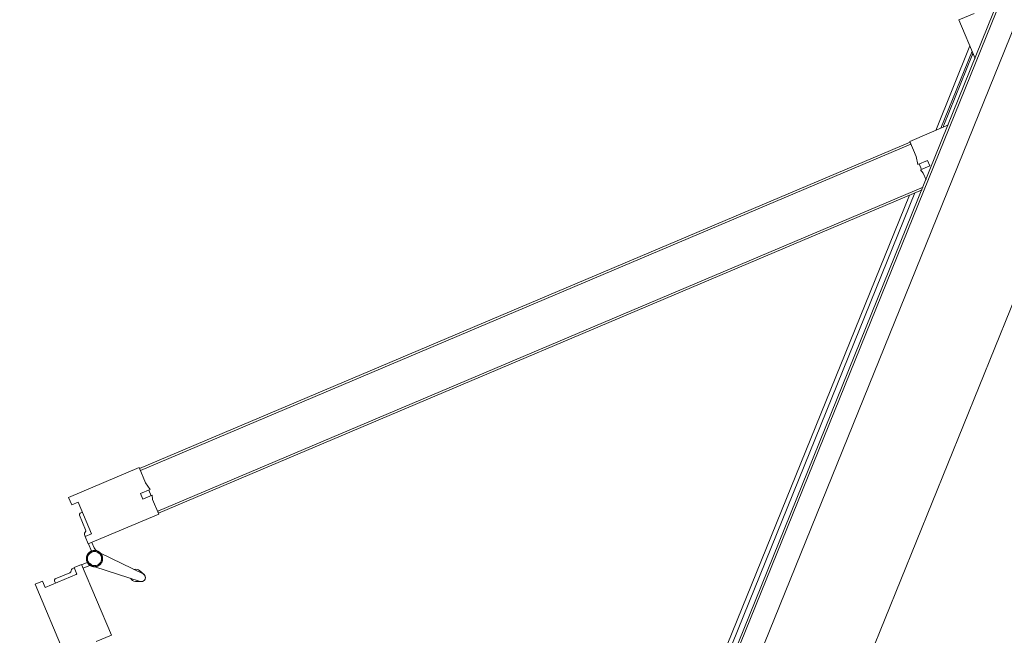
# Model space of a CAD drawing. Header units: inches. Extents: x 424 to 2043, y -237 to 445.
# Tile 161 of 256: x 619.478 to 620.453, y 20.545 to 21.156. Entities that reach past the tile are written whole.
import ezdxf

# ---------------------------------------------------------------- set-up
doc = ezdxf.new("R2010")
doc.units = ezdxf.units.IN
doc.header["$MEASUREMENT"] = 0
doc.layers.add('A-DOOR', color=31, linetype='Continuous', lineweight=9)
doc.styles.get("Standard").update_dxf_attribs({"font": 'arial.ttf'})
doc.dimstyles.new('ISO-25', dxfattribs={"dimtxt": 1.2, "dimasz": 0.5, "dimexe": 0.8, "dimexo": 50, "dimtad": 1, "dimtoh": 1, "dimdec": 1, "dimdsep": 46, "dimtxsty": 'Standard', "dimblk": 'ARCHTICK', "dimcen": 2.5, "dimadec": 0, "dimazin": 0, "dimtfac": 1, "dimtdec": 1, "dimtmove": 0, "dimatfit": 3, "dimldrblk": 'ARCHTICK', "dimfxl": 1, "dimfxlon": 1, "dimarcsym": 0})

# ---------------------------------------------------------------- blocks, each defined once
blk = doc.blocks.new('5-panel_Bi-fold_external_door_10806 - Type 1-225860-همکف')
at = {"layer": 'A-DOOR'}
for p, q in [((-1.62266, 0.74343), (-1.6764, 0.68969)), ((-1.61699, 0.73777), (-1.62266, 0.74343)), ((-1.53053, 0.74494), (-1.53619, 0.73928)), ((-1.47679, 0.6912), (-1.53053, 0.74494)), ((-1.62195, 0.73282), (-1.61699, 0.73777)), ((-1.59791, 0.70879), (-1.62195, 0.73282)), ((-1.53124, 0.73433), (-1.55527, 0.7103)), ((-1.53619, 0.73928), (-1.53124, 0.73433)), ((-1.61243, 0.72683), (-1.61419, 0.72507)), ((-1.61243, 0.72683), (-1.61419, 0.72507)), ((-1.61243, 0.72683), (-1.61419, 0.72507)), ((-1.5992, 0.71573), (-1.6103, 0.72683)), ((-1.54287, 0.72836), (-1.55398, 0.71725)), ((-1.53898, 0.72659), (-1.54075, 0.72836)), ((-1.53898, 0.72659), (-1.54075, 0.72836)), ((-1.53898, 0.72659), (-1.54075, 0.72836)), ((-1.59296, 0.71374), (-1.59791, 0.70879)), ((-1.59314, 0.71356), (-1.59456, 0.71499)), ((-1.5873, 0.70808), (-1.59296, 0.71374)), ((-1.56023, 0.71525), (-1.56589, 0.70959)), ((-1.55527, 0.7103), (-1.56023, 0.71525)), ((-1.55861, 0.71651), (-1.56005, 0.71507)), ((-1.64104, 0.65434), (-1.5873, 0.70808)), ((-1.59013, 0.70525), (-1.58585, 0.70096)), ((-1.58205, 0.70247), (-1.58748, 0.7079)), ((-1.56571, 0.70941), (-1.57126, 0.70386)), ((-1.57061, 0.70305), (-1.57081, 0.70331)), ((-1.57061, 0.70305), (-1.57081, 0.70331)), ((-1.57061, 0.70305), (-1.57081, 0.70331)), ((-1.57061, 0.70305), (-1.57081, 0.70331)), ((-1.57061, 0.70305), (-1.57081, 0.70331)), ((-1.57061, 0.70305), (-1.57081, 0.70331)), ((-1.57061, 0.70305), (-1.57081, 0.70331)), ((-1.57061, 0.70305), (-1.57081, 0.70331)), ((-1.57061, 0.70305), (-1.57081, 0.70331)), ((-1.56733, 0.70249), (-1.56306, 0.70676)), ((-1.56589, 0.70959), (-1.51215, 0.65585)), ((-1.58438, 0.69504), (-1.58108, 0.64801)), ((-1.57309, 0.64801), (-1.56979, 0.69504)), ((-1.48834, 0.67965), (-1.47679, 0.6912)), ((-1.47891, 0.68908), (-1.4775, 0.6905)), ((-1.47891, 0.68908), (-0.89258, 0.10275)), ((-1.4775, 0.6905), (-0.89117, 0.10416)), ((-1.50455, 0.67618), (-1.50031, 0.68043)), ((-1.49743, 0.66906), (-1.50455, 0.67618)), ((-1.50031, 0.68043), (-1.49295, 0.67307)), ((-1.49818, 0.66982), (-1.49394, 0.67406)), ((-1.49295, 0.67307), (-1.48834, 0.67965)), ((-1.65259, 0.66589), (-1.64104, 0.65434)), ((-1.51215, 0.65585), (-1.50099, 0.667)), ((-1.50099, 0.667), (-1.49743, 0.66906)), ((-1.51144, 0.65656), (-1.51003, 0.65797)), ((-1.51144, 0.65656), (-0.93035, 0.07546)), ((-1.51003, 0.65797), (-0.92752, 0.07546)), ((-1.58275, 0.6523), (-1.58086, 0.64696)), ((-1.58275, 0.6523), (-1.58108, 0.64801)), ((-1.58086, 0.64696), (-1.58275, 0.6523)), ((-1.58086, 0.64696), (-1.58108, 0.64801)), ((-1.57331, 0.64696), (-1.57142, 0.6523)), ((-1.57142, 0.6523), (-1.57331, 0.64696)), ((-1.57331, 0.64696), (-1.57321, 0.64743)), ((-1.57142, 0.6523), (-1.57309, 0.64801)), ((-0.89046, 0.10487), (-0.90201, 0.09332)), ((-0.89117, 0.10416), (-0.89258, 0.10275)), ((-0.86105, 0.07546), (-0.89046, 0.10487)), ((-0.76054, 0.10487), (-0.78995, 0.07546)), ((-0.74899, 0.09332), (-0.76054, 0.10487)), ((-0.90201, 0.09332), (-0.90859, 0.08871)), ((-0.90859, 0.08871), (-0.90124, 0.08136)), ((-2.21569, 0.0811), (-0.93598, 0.0811)), ((-0.93998, 0.0851), (-2.21169, 0.0851)), ((-0.91466, 0.08067), (-0.91987, 0.07546)), ((-0.9126, 0.08424), (-0.91466, 0.08067)), ((-0.90548, 0.07711), (-0.9126, 0.08424)), ((-0.90761, 0.08772), (-0.91185, 0.08348)), ((-0.90124, 0.08136), (-0.90548, 0.07711)), ((-0.78031, 0.0851), (-0.87069, 0.0851)), ((-0.86669, 0.0811), (-0.78431, 0.0811)), ((-0.788, 0.0796), (-0.863, 0.0796)), ((2.581, 0.0759), (-2.331, 0.0759)), ((2.581, 0.0737), (-2.331, 0.0737)), ((-2.331, 0.0516), (2.581, 0.0516)), ((-2.331, -0.05), (2.581, -0.05))]:
    blk.add_line(p, q, dxfattribs=at)
at = {"layer": 'A-DOOR', "flags": 128}
for points in [[(-1.57708, 0.70634), (-1.5774, 0.70634), (-1.57772, 0.70632), (-1.57804, 0.70629), (-1.57836, 0.70624), (-1.57867, 0.70618), (-1.57898, 0.70611), (-1.57929, 0.70603), (-1.5796, 0.70594), (-1.5799, 0.70583), (-1.5802, 0.70571), (-1.58049, 0.70558), (-1.58078, 0.70544), (-1.58106, 0.70529), (-1.58133, 0.70512), (-1.5816, 0.70495), (-1.58186, 0.70476), (-1.58211, 0.70456), (-1.58236, 0.70436), (-1.58259, 0.70414), (-1.58282, 0.70392), (-1.58304, 0.70368), (-1.58325, 0.70344), (-1.58345, 0.70319), (-1.58364, 0.70293), (-1.58381, 0.70266), (-1.58398, 0.70239), (-1.58414, 0.70211), (-1.58428, 0.70183), (-1.58442, 0.70154), (-1.58454, 0.70124), (-1.58465, 0.70094), (-1.58475, 0.70064), (-1.58483, 0.70033), (-1.58491, 0.70002), (-1.58497, 0.6997), (-1.58501, 0.69939), (-1.58505, 0.69907), (-1.58507, 0.69875), (-1.58508, 0.69843), (-1.58508, 0.69811), (-1.58506, 0.69779), (-1.58504, 0.69747), (-1.58499, 0.69715), (-1.58494, 0.69684), (-1.58487, 0.69652), (-1.58479, 0.69621), (-1.5847, 0.69591), (-1.5846, 0.69561), (-1.58448, 0.69531), (-1.58436, 0.69501), (-1.58422, 0.69473), (-1.58407, 0.69444), (-1.58391, 0.69417), (-1.58373, 0.6939), (-1.58355, 0.69363), (-1.58336, 0.69338), (-1.58315, 0.69313), (-1.58294, 0.69289), (-1.58272, 0.69266), (-1.58249, 0.69244), (-1.58225, 0.69223), (-1.582, 0.69203), (-1.58174, 0.69184), (-1.58148, 0.69166), (-1.58121, 0.69149), (-1.58093, 0.69133), (-1.58065, 0.69118), (-1.58036, 0.69104), (-1.58006, 0.69092), (-1.57976, 0.6908), (-1.57946, 0.6907), (-1.57915, 0.69061), (-1.57884, 0.69054), (-1.57853, 0.69047), (-1.57821, 0.69042), (-1.57789, 0.69038), (-1.57758, 0.69036), (-1.57726, 0.69034), (-1.57708, 0.69034)], [(-1.5774, 0.70634), (-1.57772, 0.70632), (-1.57804, 0.70629), (-1.57836, 0.70624), (-1.57867, 0.70618), (-1.57898, 0.70611), (-1.57929, 0.70603), (-1.5796, 0.70594), (-1.5799, 0.70583), (-1.5802, 0.70571), (-1.58049, 0.70558), (-1.58078, 0.70544), (-1.58106, 0.70529), (-1.58133, 0.70512), (-1.5816, 0.70495), (-1.58186, 0.70476), (-1.58211, 0.70456), (-1.58236, 0.70436), (-1.58259, 0.70414), (-1.58282, 0.70392), (-1.58304, 0.70368)], [(-1.5774, 0.70634), (-1.57772, 0.70632), (-1.57804, 0.70629), (-1.57836, 0.70624), (-1.57867, 0.70618), (-1.57898, 0.70611), (-1.57929, 0.70603), (-1.5796, 0.70594), (-1.5799, 0.70583), (-1.5802, 0.70571), (-1.58049, 0.70558), (-1.58078, 0.70544), (-1.58106, 0.70529), (-1.58133, 0.70512), (-1.5816, 0.70495), (-1.58186, 0.70476), (-1.58211, 0.70456), (-1.58236, 0.70436), (-1.58259, 0.70414), (-1.58282, 0.70392), (-1.58304, 0.70368)], [(-1.5774, 0.70634), (-1.57772, 0.70632), (-1.57804, 0.70629), (-1.57836, 0.70624), (-1.57867, 0.70618), (-1.57898, 0.70611), (-1.57929, 0.70603), (-1.5796, 0.70594), (-1.5799, 0.70583), (-1.5802, 0.70571), (-1.58049, 0.70558), (-1.58078, 0.70544), (-1.58106, 0.70529), (-1.58133, 0.70512), (-1.5816, 0.70495), (-1.58186, 0.70476), (-1.58211, 0.70456), (-1.58236, 0.70436), (-1.58259, 0.70414), (-1.58282, 0.70392), (-1.58304, 0.70368)], [(-1.5774, 0.70634), (-1.57772, 0.70632), (-1.57804, 0.70629), (-1.57836, 0.70624), (-1.57867, 0.70618), (-1.57898, 0.70611), (-1.57929, 0.70603), (-1.5796, 0.70594), (-1.5799, 0.70583), (-1.5802, 0.70571), (-1.58049, 0.70558), (-1.58078, 0.70544), (-1.58106, 0.70529), (-1.58133, 0.70512), (-1.5816, 0.70495), (-1.58186, 0.70476), (-1.58211, 0.70456), (-1.58236, 0.70436), (-1.58259, 0.70414), (-1.58282, 0.70392), (-1.58304, 0.70368)], [(-1.5774, 0.70634), (-1.57772, 0.70632), (-1.57804, 0.70629), (-1.57836, 0.70624), (-1.57867, 0.70618), (-1.57898, 0.70611), (-1.57929, 0.70603), (-1.5796, 0.70594), (-1.5799, 0.70583), (-1.5802, 0.70571), (-1.58049, 0.70558), (-1.58078, 0.70544), (-1.58106, 0.70529), (-1.58133, 0.70512), (-1.5816, 0.70495), (-1.58186, 0.70476), (-1.58211, 0.70456), (-1.58236, 0.70436), (-1.58259, 0.70414), (-1.58282, 0.70392), (-1.58304, 0.70368)], [(-1.57708, 0.70634), (-1.5774, 0.70634), (-1.57772, 0.70632), (-1.57804, 0.70629), (-1.57836, 0.70624), (-1.57867, 0.70618), (-1.57898, 0.70611), (-1.57929, 0.70603), (-1.5796, 0.70594), (-1.5799, 0.70583), (-1.5802, 0.70571), (-1.58049, 0.70558), (-1.58078, 0.70544), (-1.58106, 0.70529), (-1.58133, 0.70512), (-1.5816, 0.70495), (-1.58186, 0.70476), (-1.58211, 0.70456), (-1.58236, 0.70436), (-1.58259, 0.70414), (-1.58282, 0.70392), (-1.58304, 0.70368)], [(-1.57708, 0.70634), (-1.5774, 0.70634), (-1.57772, 0.70632), (-1.57804, 0.70629), (-1.57836, 0.70624), (-1.57867, 0.70618), (-1.57898, 0.70611), (-1.57929, 0.70603), (-1.5796, 0.70594), (-1.5799, 0.70583), (-1.5802, 0.70571), (-1.58049, 0.70558), (-1.58078, 0.70544), (-1.58106, 0.70529), (-1.58133, 0.70512), (-1.5816, 0.70495), (-1.58186, 0.70476), (-1.58211, 0.70456), (-1.58236, 0.70436), (-1.58259, 0.70414), (-1.58282, 0.70392), (-1.58304, 0.70368)], [(-1.57708, 0.70634), (-1.5774, 0.70634), (-1.57772, 0.70632), (-1.57804, 0.70629), (-1.57836, 0.70624), (-1.57867, 0.70618), (-1.57898, 0.70611), (-1.57929, 0.70603), (-1.5796, 0.70594), (-1.5799, 0.70583), (-1.5802, 0.70571), (-1.58049, 0.70558), (-1.58078, 0.70544), (-1.58106, 0.70529), (-1.58133, 0.70512), (-1.5816, 0.70495), (-1.58186, 0.70476), (-1.58211, 0.70456), (-1.58236, 0.70436), (-1.58259, 0.70414), (-1.58282, 0.70392), (-1.58304, 0.70368)], [(-1.57708, 0.70634), (-1.5774, 0.70634), (-1.57772, 0.70632), (-1.57804, 0.70629), (-1.57836, 0.70624), (-1.57867, 0.70618), (-1.57898, 0.70611), (-1.57929, 0.70603), (-1.5796, 0.70594), (-1.5799, 0.70583), (-1.5802, 0.70571), (-1.58049, 0.70558), (-1.58078, 0.70544), (-1.58106, 0.70529), (-1.58133, 0.70512), (-1.5816, 0.70495), (-1.58186, 0.70476), (-1.58211, 0.70456), (-1.58236, 0.70436), (-1.58259, 0.70414), (-1.58282, 0.70392), (-1.58304, 0.70368)], [(-1.5774, 0.70634), (-1.57772, 0.70632), (-1.57804, 0.70629), (-1.57836, 0.70624), (-1.57867, 0.70618), (-1.57898, 0.70611), (-1.57929, 0.70603), (-1.5796, 0.70594), (-1.5799, 0.70583), (-1.5802, 0.70571), (-1.58049, 0.70558), (-1.58078, 0.70544), (-1.58106, 0.70529), (-1.58133, 0.70512), (-1.5816, 0.70495), (-1.58186, 0.70476), (-1.58211, 0.70456), (-1.58236, 0.70436), (-1.58259, 0.70414), (-1.58282, 0.70392), (-1.58304, 0.70368)], [(-1.5774, 0.70634), (-1.57772, 0.70632), (-1.57804, 0.70629), (-1.57836, 0.70624), (-1.57867, 0.70618), (-1.57898, 0.70611), (-1.57929, 0.70603), (-1.5796, 0.70594), (-1.5799, 0.70583), (-1.5802, 0.70571), (-1.58049, 0.70558), (-1.58078, 0.70544), (-1.58106, 0.70529), (-1.58133, 0.70512), (-1.5816, 0.70495), (-1.58186, 0.70476), (-1.58211, 0.70456), (-1.58236, 0.70436), (-1.58259, 0.70414), (-1.58282, 0.70392), (-1.58304, 0.70368)], [(-1.5774, 0.70634), (-1.57772, 0.70632), (-1.57804, 0.70629), (-1.57836, 0.70624), (-1.57867, 0.70618), (-1.57898, 0.70611), (-1.57929, 0.70603), (-1.5796, 0.70594), (-1.5799, 0.70583), (-1.5802, 0.70571), (-1.58049, 0.70558), (-1.58078, 0.70544), (-1.58106, 0.70529), (-1.58133, 0.70512), (-1.5816, 0.70495), (-1.58186, 0.70476), (-1.58211, 0.70456), (-1.58236, 0.70436), (-1.58259, 0.70414), (-1.58282, 0.70392), (-1.58304, 0.70368)], [(-1.5774, 0.70634), (-1.57772, 0.70632), (-1.57804, 0.70629), (-1.57836, 0.70624), (-1.57867, 0.70618), (-1.57898, 0.70611), (-1.57929, 0.70603), (-1.5796, 0.70594), (-1.5799, 0.70583), (-1.5802, 0.70571), (-1.58049, 0.70558), (-1.58078, 0.70544), (-1.58106, 0.70529), (-1.58133, 0.70512), (-1.5816, 0.70495), (-1.58186, 0.70476), (-1.58211, 0.70456), (-1.58236, 0.70436), (-1.58259, 0.70414), (-1.58282, 0.70392), (-1.58304, 0.70368)], [(-1.57122, 0.70379), (-1.57145, 0.70402), (-1.57168, 0.70424), (-1.57192, 0.70445), (-1.57217, 0.70465), (-1.57242, 0.70485), (-1.57269, 0.70503), (-1.57296, 0.7052), (-1.57324, 0.70536), (-1.57352, 0.70551), (-1.57381, 0.70564), (-1.5741, 0.70577), (-1.5744, 0.70588), (-1.57471, 0.70598), (-1.57501, 0.70607), (-1.57532, 0.70615), (-1.57564, 0.70621), (-1.57595, 0.70626), (-1.57627, 0.7063), (-1.57659, 0.70633), (-1.57691, 0.70634), (-1.57708, 0.70634)], [(-1.57708, 0.69034), (-1.57676, 0.69035), (-1.57644, 0.69037), (-1.57613, 0.6904), (-1.57581, 0.69044), (-1.57549, 0.6905), (-1.57518, 0.69057), (-1.57487, 0.69065), (-1.57457, 0.69075), (-1.57426, 0.69086), (-1.57397, 0.69097), (-1.57368, 0.6911), (-1.57339, 0.69125), (-1.57311, 0.6914), (-1.57283, 0.69156), (-1.57257, 0.69174), (-1.57231, 0.69193), (-1.57205, 0.69212), (-1.57181, 0.69233), (-1.57157, 0.69254), (-1.57134, 0.69277), (-1.57113, 0.693), (-1.57092, 0.69325), (-1.57072, 0.6935), (-1.57053, 0.69375), (-1.57035, 0.69402), (-1.57018, 0.69429), (-1.57003, 0.69457), (-1.56988, 0.69486), (-1.56975, 0.69515), (-1.56963, 0.69544), (-1.56952, 0.69574), (-1.56942, 0.69605), (-1.56933, 0.69636), (-1.56926, 0.69667), (-1.5692, 0.69698), (-1.56915, 0.6973), (-1.56912, 0.69762), (-1.56909, 0.69794), (-1.56908, 0.69826), (-1.56909, 0.69858), (-1.5691, 0.6989), (-1.56913, 0.69921), (-1.56917, 0.69953), (-1.56923, 0.69985), (-1.56929, 0.70016), (-1.56937, 0.70047), (-1.56946, 0.70078), (-1.56957, 0.70108), (-1.56968, 0.70138), (-1.56981, 0.70167), (-1.56995, 0.70196), (-1.5701, 0.70224), (-1.57026, 0.70252), (-1.57043, 0.70279), (-1.57061, 0.70305), (-1.57081, 0.70331), (-1.57101, 0.70355), (-1.57122, 0.70379), (-1.57145, 0.70402), (-1.57168, 0.70424), (-1.57192, 0.70445), (-1.57217, 0.70465), (-1.57242, 0.70485), (-1.57269, 0.70503), (-1.57296, 0.7052), (-1.57324, 0.70536), (-1.57352, 0.70551), (-1.57381, 0.70564), (-1.5741, 0.70577), (-1.5744, 0.70588), (-1.57471, 0.70598), (-1.57501, 0.70607), (-1.57532, 0.70615), (-1.57564, 0.70621), (-1.57595, 0.70626), (-1.57627, 0.7063), (-1.57659, 0.70633), (-1.57691, 0.70634), (-1.57708, 0.70634)], [(-1.57122, 0.70379), (-1.57145, 0.70402), (-1.57168, 0.70424), (-1.57192, 0.70445), (-1.57217, 0.70465), (-1.57242, 0.70485), (-1.57269, 0.70503), (-1.57296, 0.7052), (-1.57324, 0.70536), (-1.57352, 0.70551), (-1.57381, 0.70564), (-1.5741, 0.70577), (-1.5744, 0.70588), (-1.57471, 0.70598), (-1.57501, 0.70607), (-1.57532, 0.70615), (-1.57564, 0.70621), (-1.57595, 0.70626), (-1.57627, 0.7063), (-1.57659, 0.70633), (-1.57691, 0.70634), (-1.57708, 0.70634)], [(-1.57122, 0.70379), (-1.57145, 0.70402), (-1.57168, 0.70424), (-1.57192, 0.70445), (-1.57217, 0.70465), (-1.57242, 0.70485), (-1.57269, 0.70503), (-1.57296, 0.7052), (-1.57324, 0.70536), (-1.57352, 0.70551), (-1.57381, 0.70564), (-1.5741, 0.70577), (-1.5744, 0.70588), (-1.57471, 0.70598), (-1.57501, 0.70607), (-1.57532, 0.70615), (-1.57564, 0.70621), (-1.57595, 0.70626), (-1.57627, 0.7063), (-1.57659, 0.70633), (-1.57691, 0.70634), (-1.57708, 0.70634)], [(-1.57122, 0.70379), (-1.57145, 0.70402), (-1.57168, 0.70424), (-1.57192, 0.70445), (-1.57217, 0.70465), (-1.57242, 0.70485), (-1.57269, 0.70503), (-1.57296, 0.7052), (-1.57324, 0.70536), (-1.57352, 0.70551), (-1.57381, 0.70564), (-1.5741, 0.70577), (-1.5744, 0.70588), (-1.57471, 0.70598), (-1.57501, 0.70607), (-1.57532, 0.70615), (-1.57564, 0.70621), (-1.57595, 0.70626), (-1.57627, 0.7063), (-1.57659, 0.70633), (-1.57691, 0.70634), (-1.57708, 0.70634)], [(-1.57708, 0.69034), (-1.57676, 0.69035), (-1.57644, 0.69037), (-1.57613, 0.6904), (-1.57581, 0.69044), (-1.57549, 0.6905), (-1.57518, 0.69057), (-1.57487, 0.69065), (-1.57457, 0.69075), (-1.57426, 0.69086), (-1.57397, 0.69097), (-1.57368, 0.6911), (-1.57339, 0.69125), (-1.57311, 0.6914), (-1.57283, 0.69156), (-1.57257, 0.69174), (-1.57231, 0.69193), (-1.57205, 0.69212), (-1.57181, 0.69233), (-1.57157, 0.69254), (-1.57134, 0.69277), (-1.57113, 0.693), (-1.57092, 0.69325), (-1.57072, 0.6935), (-1.57053, 0.69375), (-1.57035, 0.69402), (-1.57018, 0.69429), (-1.57003, 0.69457), (-1.56988, 0.69486), (-1.56975, 0.69515), (-1.56963, 0.69544), (-1.56952, 0.69574), (-1.56942, 0.69605), (-1.56933, 0.69636), (-1.56926, 0.69667), (-1.5692, 0.69698), (-1.56915, 0.6973), (-1.56912, 0.69762), (-1.56909, 0.69794), (-1.56908, 0.69826), (-1.56909, 0.69858), (-1.5691, 0.6989), (-1.56913, 0.69921), (-1.56917, 0.69953), (-1.56923, 0.69985), (-1.56929, 0.70016), (-1.56937, 0.70047), (-1.56946, 0.70078), (-1.56957, 0.70108), (-1.56968, 0.70138), (-1.56981, 0.70167), (-1.56995, 0.70196), (-1.5701, 0.70224), (-1.57026, 0.70252), (-1.57043, 0.70279), (-1.57061, 0.70305), (-1.57081, 0.70331)], [(-1.57708, 0.69034), (-1.57676, 0.69035), (-1.57644, 0.69037), (-1.57613, 0.6904), (-1.57581, 0.69044), (-1.57549, 0.6905), (-1.57518, 0.69057), (-1.57487, 0.69065), (-1.57457, 0.69075), (-1.57426, 0.69086), (-1.57397, 0.69097), (-1.57368, 0.6911), (-1.57339, 0.69125), (-1.57311, 0.6914), (-1.57283, 0.69156), (-1.57257, 0.69174), (-1.57231, 0.69193), (-1.57205, 0.69212), (-1.57181, 0.69233), (-1.57157, 0.69254), (-1.57134, 0.69277), (-1.57113, 0.693), (-1.57092, 0.69325), (-1.57072, 0.6935), (-1.57053, 0.69375), (-1.57035, 0.69402), (-1.57018, 0.69429), (-1.57003, 0.69457), (-1.56988, 0.69486), (-1.56975, 0.69515), (-1.56963, 0.69544), (-1.56952, 0.69574), (-1.56942, 0.69605), (-1.56933, 0.69636), (-1.56926, 0.69667), (-1.5692, 0.69698), (-1.56915, 0.6973), (-1.56912, 0.69762), (-1.56909, 0.69794), (-1.56908, 0.69826), (-1.56909, 0.69858), (-1.5691, 0.6989), (-1.56913, 0.69921), (-1.56917, 0.69953), (-1.56923, 0.69985), (-1.56929, 0.70016), (-1.56937, 0.70047), (-1.56946, 0.70078), (-1.56957, 0.70108), (-1.56968, 0.70138), (-1.56981, 0.70167), (-1.56995, 0.70196), (-1.5701, 0.70224), (-1.57026, 0.70252), (-1.57043, 0.70279), (-1.57061, 0.70305), (-1.57081, 0.70331)], [(-1.57708, 0.69034), (-1.57676, 0.69035), (-1.57644, 0.69037), (-1.57613, 0.6904), (-1.57581, 0.69044), (-1.57549, 0.6905), (-1.57518, 0.69057), (-1.57487, 0.69065), (-1.57457, 0.69075), (-1.57426, 0.69086), (-1.57397, 0.69097), (-1.57368, 0.6911), (-1.57339, 0.69125), (-1.57311, 0.6914), (-1.57283, 0.69156), (-1.57257, 0.69174), (-1.57231, 0.69193), (-1.57205, 0.69212), (-1.57181, 0.69233), (-1.57157, 0.69254), (-1.57134, 0.69277), (-1.57113, 0.693), (-1.57092, 0.69325), (-1.57072, 0.6935), (-1.57053, 0.69375), (-1.57035, 0.69402), (-1.57018, 0.69429), (-1.57003, 0.69457), (-1.56988, 0.69486), (-1.56975, 0.69515), (-1.56963, 0.69544), (-1.56952, 0.69574), (-1.56942, 0.69605), (-1.56933, 0.69636), (-1.56926, 0.69667), (-1.5692, 0.69698), (-1.56915, 0.6973), (-1.56912, 0.69762), (-1.56909, 0.69794), (-1.56908, 0.69826), (-1.56909, 0.69858), (-1.5691, 0.6989), (-1.56913, 0.69921), (-1.56917, 0.69953), (-1.56923, 0.69985), (-1.56929, 0.70016), (-1.56937, 0.70047), (-1.56946, 0.70078), (-1.56957, 0.70108), (-1.56968, 0.70138), (-1.56981, 0.70167), (-1.56995, 0.70196), (-1.5701, 0.70224), (-1.57026, 0.70252), (-1.57043, 0.70279), (-1.57061, 0.70305), (-1.57081, 0.70331)], [(-1.57708, 0.69034), (-1.57676, 0.69035), (-1.57644, 0.69037), (-1.57613, 0.6904), (-1.57581, 0.69044), (-1.57549, 0.6905), (-1.57518, 0.69057), (-1.57487, 0.69065), (-1.57457, 0.69075), (-1.57426, 0.69086), (-1.57397, 0.69097), (-1.57368, 0.6911), (-1.57339, 0.69125), (-1.57311, 0.6914), (-1.57283, 0.69156), (-1.57257, 0.69174), (-1.57231, 0.69193), (-1.57205, 0.69212), (-1.57181, 0.69233), (-1.57157, 0.69254), (-1.57134, 0.69277), (-1.57113, 0.693), (-1.57092, 0.69325), (-1.57072, 0.6935), (-1.57053, 0.69375), (-1.57035, 0.69402), (-1.57018, 0.69429), (-1.57003, 0.69457), (-1.56988, 0.69486), (-1.56975, 0.69515), (-1.56963, 0.69544), (-1.56952, 0.69574), (-1.56942, 0.69605), (-1.56933, 0.69636), (-1.56926, 0.69667), (-1.5692, 0.69698), (-1.56915, 0.6973), (-1.56912, 0.69762), (-1.56909, 0.69794), (-1.56908, 0.69826), (-1.56909, 0.69858), (-1.5691, 0.6989), (-1.56913, 0.69921), (-1.56917, 0.69953), (-1.56923, 0.69985), (-1.56929, 0.70016), (-1.56937, 0.70047), (-1.56946, 0.70078), (-1.56957, 0.70108), (-1.56968, 0.70138), (-1.56981, 0.70167), (-1.56995, 0.70196), (-1.5701, 0.70224), (-1.57026, 0.70252), (-1.57043, 0.70279), (-1.57061, 0.70305), (-1.57081, 0.70331)], [(-1.5741, 0.70577), (-1.5744, 0.70588), (-1.57471, 0.70598), (-1.57501, 0.70607), (-1.57532, 0.70615), (-1.57564, 0.70621), (-1.57595, 0.70626), (-1.57627, 0.7063), (-1.57659, 0.70633)], [(-1.5741, 0.70577), (-1.5744, 0.70588), (-1.57471, 0.70598), (-1.57501, 0.70607), (-1.57532, 0.70615), (-1.57564, 0.70621), (-1.57595, 0.70626), (-1.57627, 0.7063), (-1.57659, 0.70633)], [(-1.5741, 0.70577), (-1.5744, 0.70588), (-1.57471, 0.70598), (-1.57501, 0.70607), (-1.57532, 0.70615), (-1.57564, 0.70621), (-1.57595, 0.70626), (-1.57627, 0.7063), (-1.57659, 0.70633)], [(-1.5741, 0.70577), (-1.5744, 0.70588), (-1.57471, 0.70598), (-1.57501, 0.70607), (-1.57532, 0.70615), (-1.57564, 0.70621), (-1.57595, 0.70626), (-1.57627, 0.7063), (-1.57659, 0.70633)], [(-1.5741, 0.70577), (-1.5744, 0.70588), (-1.57471, 0.70598), (-1.57501, 0.70607), (-1.57532, 0.70615), (-1.57564, 0.70621), (-1.57595, 0.70626), (-1.57627, 0.7063), (-1.57659, 0.70633)], [(-1.5741, 0.70577), (-1.5744, 0.70588), (-1.57471, 0.70598), (-1.57501, 0.70607), (-1.57532, 0.70615), (-1.57564, 0.70621), (-1.57595, 0.70626), (-1.57627, 0.7063), (-1.57659, 0.70633)], [(-1.5741, 0.70577), (-1.5744, 0.70588), (-1.57471, 0.70598), (-1.57501, 0.70607), (-1.57532, 0.70615), (-1.57564, 0.70621), (-1.57595, 0.70626), (-1.57627, 0.7063), (-1.57659, 0.70633)], [(-1.5741, 0.70577), (-1.5744, 0.70588), (-1.57471, 0.70598), (-1.57501, 0.70607), (-1.57532, 0.70615), (-1.57564, 0.70621), (-1.57595, 0.70626), (-1.57627, 0.7063), (-1.57659, 0.70633)], [(-1.5741, 0.70577), (-1.5744, 0.70588), (-1.57471, 0.70598), (-1.57501, 0.70607), (-1.57532, 0.70615), (-1.57564, 0.70621), (-1.57595, 0.70626), (-1.57627, 0.7063), (-1.57659, 0.70633)], [(-1.57122, 0.70379), (-1.57145, 0.70402), (-1.57168, 0.70424), (-1.57192, 0.70445), (-1.57217, 0.70465), (-1.57242, 0.70485), (-1.57269, 0.70503), (-1.57296, 0.7052), (-1.57324, 0.70536), (-1.57352, 0.70551), (-1.57381, 0.70564)], [(-1.57122, 0.70379), (-1.57145, 0.70402), (-1.57168, 0.70424), (-1.57192, 0.70445), (-1.57217, 0.70465), (-1.57242, 0.70485), (-1.57269, 0.70503), (-1.57296, 0.7052), (-1.57324, 0.70536), (-1.57352, 0.70551), (-1.57381, 0.70564)], [(-1.57122, 0.70379), (-1.57145, 0.70402), (-1.57168, 0.70424), (-1.57192, 0.70445), (-1.57217, 0.70465), (-1.57242, 0.70485), (-1.57269, 0.70503), (-1.57296, 0.7052), (-1.57324, 0.70536), (-1.57352, 0.70551), (-1.57381, 0.70564)], [(-1.57122, 0.70379), (-1.57145, 0.70402), (-1.57168, 0.70424), (-1.57192, 0.70445), (-1.57217, 0.70465), (-1.57242, 0.70485), (-1.57269, 0.70503), (-1.57296, 0.7052), (-1.57324, 0.70536), (-1.57352, 0.70551), (-1.57381, 0.70564)], [(-1.57122, 0.70379), (-1.57145, 0.70402), (-1.57168, 0.70424), (-1.57192, 0.70445), (-1.57217, 0.70465), (-1.57242, 0.70485), (-1.57269, 0.70503), (-1.57296, 0.7052), (-1.57324, 0.70536), (-1.57352, 0.70551), (-1.57381, 0.70564)], [(-1.57122, 0.70379), (-1.57145, 0.70402), (-1.57168, 0.70424), (-1.57192, 0.70445), (-1.57217, 0.70465), (-1.57242, 0.70485), (-1.57269, 0.70503), (-1.57296, 0.7052), (-1.57324, 0.70536), (-1.57352, 0.70551), (-1.57381, 0.70564)], [(-1.57122, 0.70379), (-1.57145, 0.70402), (-1.57168, 0.70424), (-1.57192, 0.70445), (-1.57217, 0.70465), (-1.57242, 0.70485), (-1.57269, 0.70503), (-1.57296, 0.7052), (-1.57324, 0.70536), (-1.57352, 0.70551), (-1.57381, 0.70564)], [(-1.57122, 0.70379), (-1.57145, 0.70402), (-1.57168, 0.70424), (-1.57192, 0.70445), (-1.57217, 0.70465), (-1.57242, 0.70485), (-1.57269, 0.70503), (-1.57296, 0.7052), (-1.57324, 0.70536), (-1.57352, 0.70551), (-1.57381, 0.70564)], [(-1.57122, 0.70379), (-1.57145, 0.70402), (-1.57168, 0.70424), (-1.57192, 0.70445), (-1.57217, 0.70465), (-1.57242, 0.70485), (-1.57269, 0.70503), (-1.57296, 0.7052), (-1.57324, 0.70536), (-1.57352, 0.70551), (-1.57381, 0.70564)], [(-1.58454, 0.70124), (-1.58465, 0.70094), (-1.58475, 0.70064), (-1.58483, 0.70033), (-1.58491, 0.70002), (-1.58497, 0.6997), (-1.58501, 0.69939), (-1.58505, 0.69907), (-1.58507, 0.69875), (-1.58508, 0.69843), (-1.58508, 0.69811), (-1.58506, 0.69779), (-1.58504, 0.69747), (-1.58499, 0.69715), (-1.58494, 0.69684), (-1.58487, 0.69652), (-1.58479, 0.69621), (-1.5847, 0.69591), (-1.5846, 0.69561), (-1.58448, 0.69531)], [(-1.58454, 0.70124), (-1.58465, 0.70094), (-1.58475, 0.70064), (-1.58483, 0.70033), (-1.58491, 0.70002), (-1.58497, 0.6997), (-1.58501, 0.69939), (-1.58505, 0.69907), (-1.58507, 0.69875), (-1.58508, 0.69843), (-1.58508, 0.69811), (-1.58506, 0.69779), (-1.58504, 0.69747), (-1.58499, 0.69715), (-1.58494, 0.69684), (-1.58487, 0.69652), (-1.58479, 0.69621), (-1.5847, 0.69591), (-1.5846, 0.69561), (-1.58448, 0.69531)], [(-1.58454, 0.70124), (-1.58465, 0.70094), (-1.58475, 0.70064), (-1.58483, 0.70033), (-1.58491, 0.70002), (-1.58497, 0.6997), (-1.58501, 0.69939), (-1.58505, 0.69907), (-1.58507, 0.69875), (-1.58508, 0.69843), (-1.58508, 0.69811), (-1.58506, 0.69779), (-1.58504, 0.69747), (-1.58499, 0.69715), (-1.58494, 0.69684), (-1.58487, 0.69652), (-1.58479, 0.69621), (-1.5847, 0.69591), (-1.5846, 0.69561), (-1.58448, 0.69531)], [(-1.58454, 0.70124), (-1.58465, 0.70094), (-1.58475, 0.70064), (-1.58483, 0.70033), (-1.58491, 0.70002), (-1.58497, 0.6997), (-1.58501, 0.69939), (-1.58505, 0.69907), (-1.58507, 0.69875), (-1.58508, 0.69843), (-1.58508, 0.69811), (-1.58506, 0.69779), (-1.58504, 0.69747), (-1.58499, 0.69715), (-1.58494, 0.69684), (-1.58487, 0.69652), (-1.58479, 0.69621), (-1.5847, 0.69591), (-1.5846, 0.69561), (-1.58448, 0.69531)], [(-1.58454, 0.70124), (-1.58465, 0.70094), (-1.58475, 0.70064), (-1.58483, 0.70033), (-1.58491, 0.70002), (-1.58497, 0.6997), (-1.58501, 0.69939), (-1.58505, 0.69907), (-1.58507, 0.69875), (-1.58508, 0.69843), (-1.58508, 0.69811), (-1.58506, 0.69779), (-1.58504, 0.69747), (-1.58499, 0.69715), (-1.58494, 0.69684), (-1.58487, 0.69652), (-1.58479, 0.69621), (-1.5847, 0.69591), (-1.5846, 0.69561), (-1.58448, 0.69531)], [(-1.58454, 0.70124), (-1.58465, 0.70094), (-1.58475, 0.70064), (-1.58483, 0.70033), (-1.58491, 0.70002), (-1.58497, 0.6997), (-1.58501, 0.69939), (-1.58505, 0.69907), (-1.58507, 0.69875), (-1.58508, 0.69843), (-1.58508, 0.69811), (-1.58506, 0.69779), (-1.58504, 0.69747), (-1.58499, 0.69715), (-1.58494, 0.69684), (-1.58487, 0.69652), (-1.58479, 0.69621), (-1.5847, 0.69591), (-1.5846, 0.69561), (-1.58448, 0.69531), (-1.58436, 0.69501), (-1.58422, 0.69473), (-1.58407, 0.69444), (-1.58391, 0.69417), (-1.58373, 0.6939), (-1.58355, 0.69363), (-1.58336, 0.69338), (-1.58315, 0.69313), (-1.58294, 0.69289), (-1.58272, 0.69266), (-1.58249, 0.69244), (-1.58225, 0.69223), (-1.582, 0.69203), (-1.58174, 0.69184), (-1.58148, 0.69166), (-1.58121, 0.69149), (-1.58093, 0.69133), (-1.58065, 0.69118), (-1.58036, 0.69104)], [(-1.58454, 0.70124), (-1.58465, 0.70094), (-1.58475, 0.70064), (-1.58483, 0.70033), (-1.58491, 0.70002), (-1.58497, 0.6997), (-1.58501, 0.69939), (-1.58505, 0.69907), (-1.58507, 0.69875), (-1.58508, 0.69843), (-1.58508, 0.69811), (-1.58506, 0.69779), (-1.58504, 0.69747), (-1.58499, 0.69715), (-1.58494, 0.69684), (-1.58487, 0.69652), (-1.58479, 0.69621), (-1.5847, 0.69591), (-1.5846, 0.69561), (-1.58448, 0.69531), (-1.58436, 0.69501), (-1.58422, 0.69473), (-1.58407, 0.69444), (-1.58391, 0.69417), (-1.58373, 0.6939), (-1.58355, 0.69363), (-1.58336, 0.69338), (-1.58315, 0.69313), (-1.58294, 0.69289), (-1.58272, 0.69266), (-1.58249, 0.69244), (-1.58225, 0.69223), (-1.582, 0.69203), (-1.58174, 0.69184), (-1.58148, 0.69166), (-1.58121, 0.69149), (-1.58093, 0.69133), (-1.58065, 0.69118), (-1.58036, 0.69104)], [(-1.58454, 0.70124), (-1.58465, 0.70094), (-1.58475, 0.70064), (-1.58483, 0.70033), (-1.58491, 0.70002), (-1.58497, 0.6997), (-1.58501, 0.69939), (-1.58505, 0.69907), (-1.58507, 0.69875), (-1.58508, 0.69843), (-1.58508, 0.69811), (-1.58506, 0.69779), (-1.58504, 0.69747), (-1.58499, 0.69715), (-1.58494, 0.69684), (-1.58487, 0.69652), (-1.58479, 0.69621), (-1.5847, 0.69591), (-1.5846, 0.69561), (-1.58448, 0.69531), (-1.58436, 0.69501), (-1.58422, 0.69473), (-1.58407, 0.69444), (-1.58391, 0.69417), (-1.58373, 0.6939), (-1.58355, 0.69363), (-1.58336, 0.69338), (-1.58315, 0.69313), (-1.58294, 0.69289), (-1.58272, 0.69266), (-1.58249, 0.69244), (-1.58225, 0.69223), (-1.582, 0.69203), (-1.58174, 0.69184), (-1.58148, 0.69166), (-1.58121, 0.69149), (-1.58093, 0.69133), (-1.58065, 0.69118), (-1.58036, 0.69104)], [(-1.58454, 0.70124), (-1.58465, 0.70094), (-1.58475, 0.70064), (-1.58483, 0.70033), (-1.58491, 0.70002), (-1.58497, 0.6997), (-1.58501, 0.69939), (-1.58505, 0.69907), (-1.58507, 0.69875), (-1.58508, 0.69843), (-1.58508, 0.69811), (-1.58506, 0.69779), (-1.58504, 0.69747), (-1.58499, 0.69715), (-1.58494, 0.69684), (-1.58487, 0.69652), (-1.58479, 0.69621), (-1.5847, 0.69591), (-1.5846, 0.69561), (-1.58448, 0.69531), (-1.58436, 0.69501), (-1.58422, 0.69473), (-1.58407, 0.69444), (-1.58391, 0.69417), (-1.58373, 0.6939), (-1.58355, 0.69363), (-1.58336, 0.69338), (-1.58315, 0.69313), (-1.58294, 0.69289), (-1.58272, 0.69266), (-1.58249, 0.69244), (-1.58225, 0.69223), (-1.582, 0.69203), (-1.58174, 0.69184), (-1.58148, 0.69166), (-1.58121, 0.69149), (-1.58093, 0.69133), (-1.58065, 0.69118), (-1.58036, 0.69104)], [(-1.58454, 0.70124), (-1.58465, 0.70094), (-1.58475, 0.70064), (-1.58483, 0.70033), (-1.58491, 0.70002), (-1.58497, 0.6997), (-1.58501, 0.69939), (-1.58505, 0.69907), (-1.58507, 0.69875), (-1.58508, 0.69843), (-1.58508, 0.69811), (-1.58506, 0.69779), (-1.58504, 0.69747), (-1.58499, 0.69715), (-1.58494, 0.69684), (-1.58487, 0.69652), (-1.58479, 0.69621), (-1.5847, 0.69591), (-1.5846, 0.69561), (-1.58448, 0.69531)], [(-1.58454, 0.70124), (-1.58465, 0.70094), (-1.58475, 0.70064), (-1.58483, 0.70033), (-1.58491, 0.70002), (-1.58497, 0.6997), (-1.58501, 0.69939), (-1.58505, 0.69907), (-1.58507, 0.69875), (-1.58508, 0.69843), (-1.58508, 0.69811), (-1.58506, 0.69779), (-1.58504, 0.69747), (-1.58499, 0.69715), (-1.58494, 0.69684), (-1.58487, 0.69652), (-1.58479, 0.69621), (-1.5847, 0.69591), (-1.5846, 0.69561), (-1.58448, 0.69531)], [(-1.58454, 0.70124), (-1.58465, 0.70094), (-1.58475, 0.70064), (-1.58483, 0.70033), (-1.58491, 0.70002), (-1.58497, 0.6997), (-1.58501, 0.69939), (-1.58505, 0.69907), (-1.58507, 0.69875), (-1.58508, 0.69843), (-1.58508, 0.69811), (-1.58506, 0.69779), (-1.58504, 0.69747), (-1.58499, 0.69715), (-1.58494, 0.69684), (-1.58487, 0.69652), (-1.58479, 0.69621), (-1.5847, 0.69591), (-1.5846, 0.69561), (-1.58448, 0.69531)], [(-1.58454, 0.70124), (-1.58465, 0.70094), (-1.58475, 0.70064), (-1.58483, 0.70033), (-1.58491, 0.70002), (-1.58497, 0.6997), (-1.58501, 0.69939), (-1.58505, 0.69907), (-1.58507, 0.69875), (-1.58508, 0.69843), (-1.58508, 0.69811), (-1.58506, 0.69779), (-1.58504, 0.69747), (-1.58499, 0.69715), (-1.58494, 0.69684), (-1.58487, 0.69652), (-1.58479, 0.69621), (-1.5847, 0.69591), (-1.5846, 0.69561), (-1.58448, 0.69531)], [(-1.56963, 0.69544), (-1.56952, 0.69574), (-1.56942, 0.69605), (-1.56933, 0.69636), (-1.56926, 0.69667), (-1.5692, 0.69698), (-1.56915, 0.6973), (-1.56912, 0.69762), (-1.56909, 0.69794), (-1.56908, 0.69826), (-1.56909, 0.69858), (-1.5691, 0.6989), (-1.56913, 0.69921), (-1.56917, 0.69953), (-1.56923, 0.69985), (-1.56929, 0.70016), (-1.56937, 0.70047), (-1.56946, 0.70078), (-1.56957, 0.70108), (-1.56968, 0.70138), (-1.56981, 0.70167), (-1.56995, 0.70196), (-1.5701, 0.70224)], [(-1.56963, 0.69544), (-1.56952, 0.69574), (-1.56942, 0.69605), (-1.56933, 0.69636), (-1.56926, 0.69667), (-1.5692, 0.69698), (-1.56915, 0.6973), (-1.56912, 0.69762), (-1.56909, 0.69794), (-1.56908, 0.69826), (-1.56909, 0.69858), (-1.5691, 0.6989), (-1.56913, 0.69921), (-1.56917, 0.69953), (-1.56923, 0.69985), (-1.56929, 0.70016), (-1.56937, 0.70047), (-1.56946, 0.70078), (-1.56957, 0.70108), (-1.56968, 0.70138), (-1.56981, 0.70167), (-1.56995, 0.70196)], [(-1.56963, 0.69544), (-1.56952, 0.69574), (-1.56942, 0.69605), (-1.56933, 0.69636), (-1.56926, 0.69667), (-1.5692, 0.69698), (-1.56915, 0.6973), (-1.56912, 0.69762), (-1.56909, 0.69794), (-1.56908, 0.69826), (-1.56909, 0.69858), (-1.5691, 0.6989), (-1.56913, 0.69921), (-1.56917, 0.69953), (-1.56923, 0.69985), (-1.56929, 0.70016), (-1.56937, 0.70047), (-1.56946, 0.70078), (-1.56957, 0.70108), (-1.56968, 0.70138), (-1.56981, 0.70167), (-1.56995, 0.70196)], [(-1.56963, 0.69544), (-1.56952, 0.69574), (-1.56942, 0.69605), (-1.56933, 0.69636), (-1.56926, 0.69667), (-1.5692, 0.69698), (-1.56915, 0.6973), (-1.56912, 0.69762), (-1.56909, 0.69794), (-1.56908, 0.69826), (-1.56909, 0.69858), (-1.5691, 0.6989), (-1.56913, 0.69921), (-1.56917, 0.69953), (-1.56923, 0.69985), (-1.56929, 0.70016), (-1.56937, 0.70047), (-1.56946, 0.70078), (-1.56957, 0.70108), (-1.56968, 0.70138), (-1.56981, 0.70167), (-1.56995, 0.70196)], [(-1.56963, 0.69544), (-1.56952, 0.69574), (-1.56942, 0.69605), (-1.56933, 0.69636), (-1.56926, 0.69667), (-1.5692, 0.69698), (-1.56915, 0.6973), (-1.56912, 0.69762), (-1.56909, 0.69794), (-1.56908, 0.69826), (-1.56909, 0.69858), (-1.5691, 0.6989), (-1.56913, 0.69921), (-1.56917, 0.69953), (-1.56923, 0.69985), (-1.56929, 0.70016), (-1.56937, 0.70047), (-1.56946, 0.70078), (-1.56957, 0.70108), (-1.56968, 0.70138), (-1.56981, 0.70167), (-1.56995, 0.70196)], [(-1.56963, 0.69544), (-1.56952, 0.69574), (-1.56942, 0.69605), (-1.56933, 0.69636), (-1.56926, 0.69667), (-1.5692, 0.69698), (-1.56915, 0.6973), (-1.56912, 0.69762), (-1.56909, 0.69794), (-1.56908, 0.69826), (-1.56909, 0.69858), (-1.5691, 0.6989), (-1.56913, 0.69921), (-1.56917, 0.69953), (-1.56923, 0.69985), (-1.56929, 0.70016), (-1.56937, 0.70047), (-1.56946, 0.70078), (-1.56957, 0.70108), (-1.56968, 0.70138), (-1.56981, 0.70167), (-1.56995, 0.70196)], [(-1.56963, 0.69544), (-1.56952, 0.69574), (-1.56942, 0.69605), (-1.56933, 0.69636), (-1.56926, 0.69667), (-1.5692, 0.69698), (-1.56915, 0.6973), (-1.56912, 0.69762), (-1.56909, 0.69794), (-1.56908, 0.69826), (-1.56909, 0.69858), (-1.5691, 0.6989), (-1.56913, 0.69921), (-1.56917, 0.69953), (-1.56923, 0.69985), (-1.56929, 0.70016), (-1.56937, 0.70047), (-1.56946, 0.70078), (-1.56957, 0.70108), (-1.56968, 0.70138), (-1.56981, 0.70167), (-1.56995, 0.70196)], [(-1.56963, 0.69544), (-1.56952, 0.69574), (-1.56942, 0.69605), (-1.56933, 0.69636), (-1.56926, 0.69667), (-1.5692, 0.69698), (-1.56915, 0.6973), (-1.56912, 0.69762), (-1.56909, 0.69794), (-1.56908, 0.69826), (-1.56909, 0.69858), (-1.5691, 0.6989), (-1.56913, 0.69921), (-1.56917, 0.69953), (-1.56923, 0.69985), (-1.56929, 0.70016), (-1.56937, 0.70047), (-1.56946, 0.70078), (-1.56957, 0.70108), (-1.56968, 0.70138), (-1.56981, 0.70167), (-1.56995, 0.70196)], [(-1.56963, 0.69544), (-1.56952, 0.69574), (-1.56942, 0.69605), (-1.56933, 0.69636), (-1.56926, 0.69667), (-1.5692, 0.69698), (-1.56915, 0.6973), (-1.56912, 0.69762), (-1.56909, 0.69794), (-1.56908, 0.69826), (-1.56909, 0.69858), (-1.5691, 0.6989), (-1.56913, 0.69921), (-1.56917, 0.69953), (-1.56923, 0.69985), (-1.56929, 0.70016), (-1.56937, 0.70047), (-1.56946, 0.70078), (-1.56957, 0.70108), (-1.56968, 0.70138), (-1.56981, 0.70167), (-1.56995, 0.70196)], [(-1.58006, 0.69092), (-1.57976, 0.6908), (-1.57946, 0.6907), (-1.57915, 0.69061), (-1.57884, 0.69054), (-1.57853, 0.69047), (-1.57821, 0.69042), (-1.57789, 0.69038), (-1.57758, 0.69036), (-1.57726, 0.69034), (-1.57708, 0.69034)], [(-1.58006, 0.69092), (-1.57976, 0.6908), (-1.57946, 0.6907), (-1.57915, 0.69061), (-1.57884, 0.69054), (-1.57853, 0.69047), (-1.57821, 0.69042), (-1.57789, 0.69038), (-1.57758, 0.69036), (-1.57726, 0.69034), (-1.57708, 0.69034)], [(-1.58006, 0.69092), (-1.57976, 0.6908), (-1.57946, 0.6907), (-1.57915, 0.69061), (-1.57884, 0.69054), (-1.57853, 0.69047), (-1.57821, 0.69042), (-1.57789, 0.69038), (-1.57758, 0.69036), (-1.57726, 0.69034), (-1.57708, 0.69034)], [(-1.58006, 0.69092), (-1.57976, 0.6908), (-1.57946, 0.6907), (-1.57915, 0.69061), (-1.57884, 0.69054), (-1.57853, 0.69047), (-1.57821, 0.69042), (-1.57789, 0.69038), (-1.57758, 0.69036), (-1.57726, 0.69034), (-1.57708, 0.69034)]]:
    blk.add_lwpolyline(points, dxfattribs=at)
at = {"layer": 'A-DOOR'}
for centre, radius, start, end in [((-1.61137, 0.72577), 0.0015, 45, 135), ((-1.61137, 0.72577), 0.0015, 45, 135), ((-1.61137, 0.72577), 0.0015, 45, 135), ((-1.54181, 0.7273), 0.0015, 45, 135), ((-1.54181, 0.7273), 0.0015, 45, 135), ((-1.54181, 0.7273), 0.0015, 45, 135), ((-1.59778, 0.71714), 0.002, 225, 296.79004), ((-1.59778, 0.71714), 0.002, 225, 268.07403), ((-1.59778, 0.71714), 0.002, 225, 268.07403), ((-1.59598, 0.71357), 0.002, 45, 116.79004), ((-1.5572, 0.71509), 0.002, 63.20996, 135), ((-1.5572, 0.71509), 0.002, 91.92597, 135), ((-1.5572, 0.71509), 0.002, 91.92597, 135), ((-1.55539, 0.71867), 0.002, 243.20996, 315), ((-1.55539, 0.71867), 0.002, 243.20996, 300.64199), ((-1.55539, 0.71867), 0.002, 243.20996, 300.64199), ((-1.59793, 0.71021), 0.001, 240, 285), ((-1.59793, 0.71021), 0.001, 240, 285), ((-1.59793, 0.71021), 0.001, 240, 285), ((-1.57708, 0.69834), 0.007, 90, 270), ((-1.57708, 0.69834), 0.00801, 117.84691, 138.64278), ((-1.57708, 0.69834), 0.008, 118.40887, 138.51909), ((-1.57708, 0.69834), 0.00801, 73.95954, 106.04046), ((-1.57708, 0.69834), 0.008, 90, 105.29458), ((-1.57708, 0.69834), 0.008, 74.70542, 90), ((-1.57708, 0.69834), 0.007, 270, 90), ((-1.57708, 0.69834), 0.00801, 335.62188, 62.15309), ((-1.57708, 0.69834), 0.008, 298.40887, 61.59113), ((-1.57709, 0.69838), 0.00801, 359.41531, 43.20922), ((-1.57709, 0.69838), 0.00801, 359.41531, 43.20922), ((-1.57709, 0.69838), 0.00801, 359.41531, 43.20922), ((-1.55525, 0.71173), 0.001, 255, 300), ((-1.55525, 0.71173), 0.001, 255, 300), ((-1.55525, 0.71173), 0.001, 255, 300), ((-1.5901, 0.69672), 0.00601, 0.58469, 45), ((-1.5901, 0.69672), 0.00601, 15.38979, 45), ((-1.5901, 0.69672), 0.00601, 15.38979, 45), ((-1.57708, 0.69834), 0.00801, 154.91125, 204.37812), ((-1.57708, 0.69834), 0.008, 155.51736, 241.59113), ((-1.57708, 0.69834), 0.008, 155.51736, 167.57384), ((-1.57608, 0.69686), 0.00801, 151.38875, 180.58469), ((-1.57708, 0.69834), 0.007, 150, 210), ((-1.57708, 0.69834), 0.007, 150, 210), ((-1.57708, 0.69834), 0.007, 150, 210), ((-1.57708, 0.69834), 0.007, 150, 210), ((-1.57708, 0.69834), 0.007, 330, 30), ((-1.57708, 0.69834), 0.007, 330, 30), ((-1.57708, 0.69834), 0.007, 330, 30), ((-1.57708, 0.69834), 0.007, 330, 30), ((-1.57708, 0.69834), 0.008, 12.42616, 30), ((-1.56308, 0.69824), 0.00601, 135, 179.41531), ((-1.56308, 0.69824), 0.00601, 135, 179.41531), ((-1.56308, 0.69824), 0.00601, 135, 179.41531), ((-1.57708, 0.69834), 0.008, 254.70542, 270), ((-1.57708, 0.69834), 0.008, 270, 285.29458), ((-1.57708, 0.6543), 0.00601, 141.46222, 199.47122), ((-1.57708, 0.6543), 0.00601, 141.46222, 199.47122), ((-1.57708, 0.6543), 0.00601, 340.52878, 38.53778), ((-1.57708, 0.6543), 0.00601, 340.52878, 38.53778), ((-1.57708, 0.64829), 0.004, 184.01399, 355.98601), ((-1.57708, 0.64829), 0.004, 199.47122, 340.52878), ((-1.57708, 0.64829), 0.004, 199.47122, 340.52878)]:
    blk.add_arc(centre, radius, start, end, dxfattribs=at)
for points in [[(-0.86485, 0.07925), (-0.86455, 0.07937), (-0.86393, 0.07954), (-0.86331, 0.0796), (-0.863, 0.0796)], [(-0.788, 0.0796), (-0.78769, 0.0796), (-0.78706, 0.07954), (-0.78645, 0.07937), (-0.78615, 0.07925)]]:
    blk.add_open_spline(points, degree=3, dxfattribs=at)
blk = doc.blocks.new('_ArchTick')
at = {"color": 0, "linetype": 'ByBlock', "const_width": 0.15}
blk.add_lwpolyline([(-0.5, -0.5), (0.5, 0.5)], dxfattribs=at)
blk = doc.blocks.new('*D1001')
at = {"color": 0, "lineweight": -2, "transparency": 16777216}
for p, q in [((603.68497, 24.14911), (603.95305, 24.90286)), ((619.50872, 18.52122), (603.68497, 24.14911)), ((619.50872, 18.52122), (619.7768, 19.27496))]:
    blk.add_line(p, q, dxfattribs=at)
at = {"layer": 'Defpoints', "color": 0, "transparency": 16777216}
for p in [(603.68497, 24.14911), (603.68412, 24.1467), (619.50786, 18.5188)]:
    blk.add_point(p, dxfattribs=at)
at = {"color": 0, "lineweight": -2, "transparency": 16777216, "xscale": 0.5, "yscale": 0.5, "zscale": 0.5}
for p, rotation in [((603.68497, 24.14911), 160.4214997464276), ((619.50872, 18.52122), 340.4214997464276)]:
    blk.add_blockref('_ArchTick', p, dxfattribs=dict(at, rotation=rotation))
at = {"color": 0, "transparency": 16777216, "insert": (612.01159, 22.50129), "char_height": 1.2, "attachment_point": 5, "rotation": 340.4215}
blk.add_mtext('16.8', dxfattribs=at)

msp = doc.modelspace()

# ---------------------------------------------------------------- block references
at = {"layer": 'A-DOOR', "rotation": 67.95454702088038}
msp.add_blockref('5-panel_Bi-fold_external_door_10806 - Type 1-225860-همکف', (620.79115, 21.82103), dxfattribs=at)

# ---------------------------------------------------------------- dimensions: what is measured, and where the dimension line sits
dim = msp.add_aligned_dim(p1=(619.50786, 18.5188), p2=(603.68412, 24.1467), distance=-0.00256, dimstyle='ISO-25')
dim.commit()
dim.dimension.update_dxf_attribs({"geometry": '*D1001', "text_midpoint": (612.01159, 22.50129)})

doc.saveas('drawing.dxf')
